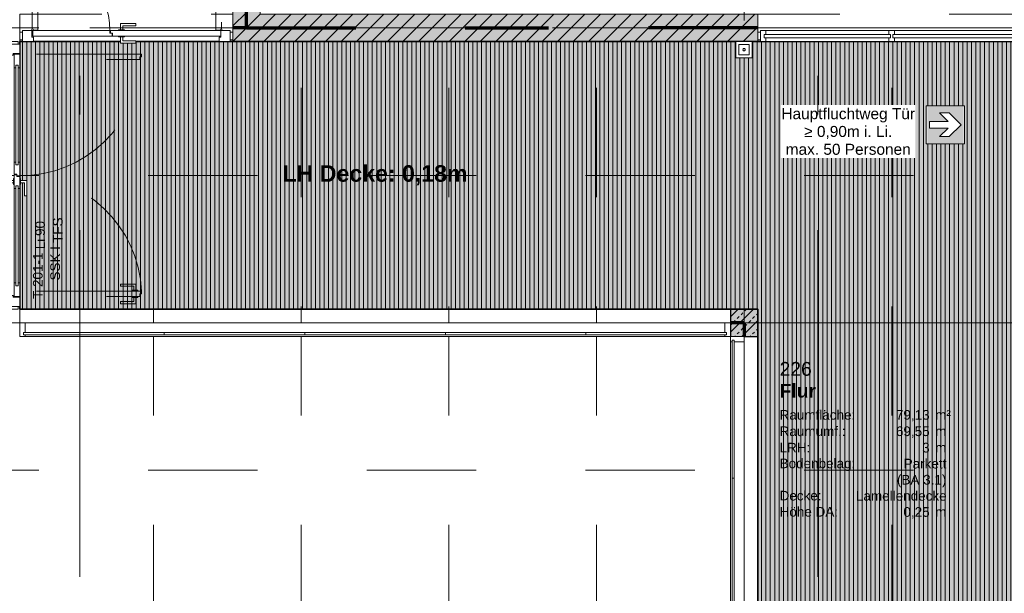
# Model space of a CAD drawing. Header units: metres. Extents: x -45 to 152, y -127 to 99.
# Tile 239 of 256: x -22.82 to -13.82, y -10.58 to -5.33. Entities that reach past the tile are written whole.
import ezdxf
from ezdxf.enums import TextEntityAlignment as Align

# ---------------------------------------------------------------- set-up
doc = ezdxf.new("R2010")
doc.units = ezdxf.units.M
for name, pattern in [('Achsen 01', [5.291531, 3.175, -1.058062, 0.352704, -0.705764]), ('gestrichelt - 01', [2, 1, -1]), ('ISO-07 Punktiert', [0.889, 0.127, -0.762]), ('Raster 01', [2, 1, -1]), ('VW-01 Strichlinie kurz', [2, 1, -1])]:
    doc.linetypes.add(name, pattern=pattern)
for name, color, linetype, lineweight, true_color in [('013_Beton und Stahlbetonarbeiten-000 Sichtbeton-341 tragende In', 5, 'Continuous', 5, 0x0000ff), ('013_Beton und Stahlbetonarbeiten-000 Sichtbeton-343 Innenstütze', 5, 'Continuous', 5, 0x0000ff), ('013_Beton und Stahlbetonarbeiten-000 Sichtbeton-344 Innenwandöf', 5, 'Continuous', 5, 0x0000ff), ('031_Metallbauarbeiten-350 Lamellendecke DS', 7, 'Continuous', 35, 0x666666), ('AV1-Achsen', 1, 'Achsen 01', 18, 0xff0000), ('AV1-Brandschutzkonzept-Anmerkung Text', 7, 'Continuous', 9, 0x599559), ('AV1-Raster', 7, 'Raster 01', 9, 0xa6a6a6), ('AV1-Stempel-Türnummern', 7, 'Continuous', 100, 0x02abea)]:
    doc.layers.add(name, color=color, linetype=linetype, lineweight=lineweight, true_color=true_color)
for name, color, linetype, lineweight in [('013_Beton und Stahlbetonarbeiten-000 Unterzüge', 7, 'ISO-07 Punktiert', 13), ('013_Beton und Stahlbetonarbeiten-340 Innenstützen', 7, 'Continuous', 25), ('013_Beton und Stahlbetonarbeiten-340 Innenwände', 7, 'Continuous', 18), ('027_Tischlerarbeiten-340 Innentüren', 7, 'Continuous', 9), ('031_Metallbauarbeiten-340 Innentüren _ Elemente', 7, 'Continuous', 9), ('039_Trockenbauarbeiten-alllg.', 7, 'Continuous', 9), ('_1.35m (3D)', 7, 'Continuous', 9), ('_GRU (2D)', 7, 'Continuous', 9), ('_OG 2 (2D)', 7, 'Continuous', 9), ('_OG 2 - DS (2D)', 7, 'Continuous', 9), ('AV1-Brandschutzkonzept-Brandschutzkonzept', 7, 'Continuous', 5), ('AV1-Schnitt Achsen', 7, 'Achsen 01', 18), ('AV1-Stempel-Raumstempel', 7, 'Continuous', 9), ('Keine', 7, 'Continuous', 9)]:
    doc.layers.add(name, color=color, linetype=linetype, lineweight=lineweight)
doc.styles.add('Arial', font='arial.ttf')
doc.styles.add('Arial (bold)', font='arialbd.ttf')
pattern_1 = [(45, (0, 0), (0.07071068, -0.07071068), [0.025, -0.025])]
pattern_2 = [(-135, (0.03106, -0.03313), (0.07071068, -0.07071068), [])]

# ---------------------------------------------------------------- blocks, each defined once
blk = doc.blocks.new('Group-2')
at = {"layer": 'AV1-Raster'}
for p, q in [((-21.6, -22.95), (-21.6, 1.35)), ((-20.25, -22.95), (-20.25, 1.35)), ((-18.9, -22.95), (-18.9, 1.35)), ((-17.55, -22.95), (-17.55, 1.35)), ((-16.2, -22.95), (-16.2, 1.35)), ((-14.85, -22.95), (-14.85, 1.35)), ((1.35, -5.4), (-40.5, -5.4)), ((1.35, -6.75), (-40.5, -6.75)), ((1.35, -8.1), (-40.5, -8.1)), ((1.35, -9.45), (-40.5, -9.45))]:
    blk.add_line(p, q, dxfattribs=at)
blk = doc.blocks.new('1.35m (3D)')
at = {"layer": 'AV1-Raster', "color": 7}
blk.add_blockref('Group-2', (0, 0), dxfattribs=at)
blk = doc.blocks.new('OG 2 - DS (2D)')
at = {"layer": '031_Metallbauarbeiten-350 Lamellendecke DS', "linetype": 'Continuous', "lineweight": 0, "transparency": 33554508}
blk.add_hatch(color=254, dxfattribs=at).paths.add_polyline_path([(-22.825, -13.625), (-22.825, -16.075), (-13.625, -16.075), (-13.625, -5.525), (-22.825, -5.525), (-22.825, -7.975), (-16.075, -7.975), (-16.075, -13.625)])
at = {"layer": '031_Metallbauarbeiten-350 Lamellendecke DS', "linetype": 'Continuous', "lineweight": 9, "transparency": 33554508}
h = blk.add_hatch(dxfattribs=at)
h.set_pattern_fill('Lamellendecke', color=252, style=0, pattern_type=2)
h.set_pattern_definition([(90, (0, 0), (0.04, 0), [])])
h.paths.add_polyline_path([(-22.825, -13.625), (-22.825, -16.075), (-13.625, -16.075), (-13.625, -5.525), (-22.825, -5.525), (-22.825, -7.975), (-16.075, -7.975), (-16.075, -13.625)])
at = {"layer": '031_Metallbauarbeiten-350 Lamellendecke DS', "flags": 128}
blk.add_lwpolyline([(-22.825, -13.625), (-22.825, -16.075), (-13.625, -16.075), (-13.625, -5.525), (-22.825, -5.525), (-22.825, -7.975), (-16.075, -7.975), (-16.075, -13.625)], close=True, dxfattribs=at)
at = {"layer": '031_Metallbauarbeiten-350 Lamellendecke DS', "insert": (-19.575, -6.75), "char_height": 0.151309, "attachment_point": 5, "line_spacing_factor": 0.969122, "style": 'Arial (bold)'}
blk.add_mtext('LH Decke: 0,18m', dxfattribs=at)
blk = doc.blocks.new('Group-179')
at = {"color": 255}
for points in [[(-16, -5.425), (-14.875, -5.425), (-14.875, -5.525), (-16, -5.525)], [(-14.825, -5.425), (-13.7, -5.425), (-13.7, -5.525), (-14.825, -5.525)]]:
    blk.add_wipeout(points, dxfattribs=at).dxf.layer = '031_Metallbauarbeiten-340 Innentüren _ Elemente'
at = {"layer": '031_Metallbauarbeiten-340 Innentüren _ Elemente', "color": 253, "flags": 128}
for points in [[(-16, -5.425), (-14.875, -5.425), (-14.875, -5.525), (-16, -5.525)], [(-14.825, -5.425), (-13.7, -5.425), (-13.7, -5.525), (-14.825, -5.525)]]:
    blk.add_lwpolyline(points, close=True, dxfattribs=at)
at = {"color": 255}
for points in [[(-16.05, -5.425), (-16.05, -5.525), (-16, -5.525), (-16, -5.49), (-16.015, -5.49), (-16.015, -5.46), (-16, -5.46), (-16, -5.425)], [(-14.825, -5.46), (-14.825, -5.425), (-14.875, -5.425), (-14.875, -5.46), (-14.86, -5.46), (-14.86, -5.49), (-14.875, -5.49), (-14.875, -5.525), (-14.825, -5.525), (-14.825, -5.49), (-14.84, -5.49), (-14.84, -5.46)], [(-13.7, -5.49), (-13.7, -5.525), (-13.65, -5.525), (-13.65, -5.425), (-13.7, -5.425), (-13.7, -5.46), (-13.685, -5.46), (-13.685, -5.49)]]:
    blk.add_wipeout(points, dxfattribs=at).dxf.layer = '031_Metallbauarbeiten-340 Innentüren _ Elemente'
at = {"layer": '031_Metallbauarbeiten-340 Innentüren _ Elemente', "flags": 128}
for points in [[(-16.05, -5.425), (-16.05, -5.525), (-16, -5.525), (-16, -5.49), (-16.015, -5.49), (-16.015, -5.46), (-16, -5.46), (-16, -5.425)], [(-14.825, -5.46), (-14.825, -5.425), (-14.875, -5.425), (-14.875, -5.46), (-14.86, -5.46), (-14.86, -5.49), (-14.875, -5.49), (-14.875, -5.525), (-14.825, -5.525), (-14.825, -5.49), (-14.84, -5.49), (-14.84, -5.46)], [(-13.7, -5.49), (-13.7, -5.525), (-13.65, -5.525), (-13.65, -5.425), (-13.7, -5.425), (-13.7, -5.46), (-13.685, -5.46), (-13.685, -5.49)]]:
    blk.add_lwpolyline(points, close=True, dxfattribs=at)
at = {"color": 255}
for points in [[(-16.075, -5.44), (-16.05, -5.44), (-16.05, -5.51), (-16.075, -5.51)], [(-13.65, -5.44), (-13.625, -5.44), (-13.625, -5.51), (-13.65, -5.51)]]:
    blk.add_wipeout(points, dxfattribs=at).dxf.layer = '031_Metallbauarbeiten-340 Innentüren _ Elemente'
at = {"layer": '031_Metallbauarbeiten-340 Innentüren _ Elemente', "flags": 128}
for points in [[(-16.075, -5.44), (-16.05, -5.44), (-16.05, -5.51), (-16.075, -5.51)], [(-13.65, -5.44), (-13.625, -5.44), (-13.625, -5.51), (-13.65, -5.51)]]:
    blk.add_lwpolyline(points, close=True, dxfattribs=at)
at = {"color": 255}
blk.add_wipeout([(-14.84, -5.46), (-13.685, -5.46), (-13.685, -5.49), (-14.84, -5.49)], dxfattribs=at).dxf.layer = '031_Metallbauarbeiten-340 Innentüren _ Elemente'
at = {"layer": '031_Metallbauarbeiten-340 Innentüren _ Elemente', "flags": 128}
blk.add_lwpolyline([(-14.84, -5.46), (-13.685, -5.46), (-13.685, -5.49), (-14.84, -5.49)], close=True, dxfattribs=at)
at = {"color": 255}
blk.add_wipeout([(-16.015, -5.46), (-14.86, -5.46), (-14.86, -5.49), (-16.015, -5.49)], dxfattribs=at).dxf.layer = '031_Metallbauarbeiten-340 Innentüren _ Elemente'
at = {"layer": '031_Metallbauarbeiten-340 Innentüren _ Elemente', "flags": 128}
blk.add_lwpolyline([(-16.015, -5.46), (-14.86, -5.46), (-14.86, -5.49), (-16.015, -5.49)], close=True, dxfattribs=at)
blk = doc.blocks.new('Türnummer 2 - Innentür')
at = {"layer": '031_Metallbauarbeiten-340 Innentüren _ Elemente', "char_height": 0.08826, "attachment_point": 8, "line_spacing_factor": 0.965511, "style": 'Arial'}
for s, insert in [('Li', (0, -0.0671)), ('90', (0.1423, -0.0671))]:
    blk.add_mtext(s, dxfattribs=dict(at, insert=insert))
at = {"layer": '031_Metallbauarbeiten-340 Innentüren _ Elemente', "style": 'Arial'}
blk.add_attdef('Türnummer', text='', height=0.0883, dxfattribs=at).set_placement((-0.2903, -0.071), align=Align.BOTTOM_CENTER)
at = {"layer": '031_Metallbauarbeiten-340 Innentüren _ Elemente', "color": 7, "transparency": 33554687, "style": 'Arial'}
blk.add_attdef('Schallschutzklasse', text='', height=0.0883, dxfattribs=at).set_placement((-0.1763, -0.2296), align=Align.BOTTOM_CENTER)
at = {"layer": 'Keine', "color": 0, "flags": 1}
for tag, p in [('Lichte_Breite', (-0.4481, -0.3885)), ('Panikfunktion', (-0.4481, -0.5473)), ('AT-Nr.', (-0.4481, -0.7062))]:
    blk.add_attdef(tag, p, '', height=0.0883, dxfattribs=at)
blk = doc.blocks.new('Group-217')
at = {"layer": '031_Metallbauarbeiten-340 Innentüren _ Elemente', "color": 253, "linetype": 'gestrichelt - 01', "lineweight": 9, "flags": 128}
for points in [[(-21.03, -5.42), (-21.03, -4.4289), (-21.005, -4.4289), (-21.005, -4.4089), (-20.98, -4.4089), (-20.98, -5.42)], [(-21.0375, -4.5014), (-21.0375, -4.5214), (-21.075, -4.5214), (-21.075, -4.6414), (-21.095, -4.6414), (-21.095, -4.5014)], [(-21.0375, -4.4839), (-21.03, -4.4839), (-21.03, -4.5389), (-21.0375, -4.5389)], [(-20.98, -4.4839), (-20.9725, -4.4839), (-20.9725, -4.5389), (-20.98, -4.5389)], [(-20.9725, -4.5014), (-20.9725, -4.5214), (-20.935, -4.5214), (-20.935, -4.6414), (-20.915, -4.6414), (-20.915, -4.5014)], [(-22.71, -4.7368), (-22.71, -5.42), (-22.66, -5.42), (-22.66, -4.7168), (-22.685, -4.7168), (-22.685, -4.7368)]]:
    blk.add_lwpolyline(points, close=True, dxfattribs=at)
at = {"layer": '031_Metallbauarbeiten-340 Innentüren _ Elemente', "color": 253, "linetype": 'gestrichelt - 01', "lineweight": 9}
for centre, radius, start, end in [((-20.98, -5.425), 1.015, 93.42523, 180), ((-22.71, -5.425), 0.71, 0, 86.7013)]:
    blk.add_arc(centre, radius, start, end, dxfattribs=at)
at = {"color": 255}
blk.add_wipeout([(-20.985, -5.475), (-21.975, -5.475), (-21.975, -5.45), (-21.995, -5.45), (-21.995, -5.425), (-20.985, -5.425)], dxfattribs=at).dxf.layer = '031_Metallbauarbeiten-340 Innentüren _ Elemente'
at = {"layer": '031_Metallbauarbeiten-340 Innentüren _ Elemente', "flags": 128}
blk.add_lwpolyline([(-20.985, -5.475), (-21.975, -5.475), (-21.975, -5.45), (-21.995, -5.45), (-21.995, -5.425), (-20.985, -5.425)], close=True, dxfattribs=at)
at = {"color": 255}
for points, layer in [([(-20.9825, -5.41), (-20.9772, -5.4122), (-20.975, -5.4175), (-20.9772, -5.4228), (-20.9825, -5.425), (-20.9878, -5.4228), (-20.99, -5.4175), (-20.9878, -5.4122)], '027_Tischlerarbeiten-340 Innentüren'), ([(-21.9025, -5.4175), (-21.8825, -5.4175), (-21.8825, -5.38), (-21.7625, -5.38), (-21.7625, -5.36), (-21.9025, -5.36)], '031_Metallbauarbeiten-340 Innentüren _ Elemente'), ([(-22, -5.425), (-22.705, -5.425), (-22.705, -5.475), (-21.98, -5.475), (-21.98, -5.45), (-22, -5.45)], '031_Metallbauarbeiten-340 Innentüren _ Elemente'), ([(-21.9025, -5.4825), (-21.8825, -5.4825), (-21.8825, -5.52), (-21.7625, -5.52), (-21.7625, -5.54), (-21.9025, -5.54)], '031_Metallbauarbeiten-340 Innentüren _ Elemente')]:
    blk.add_wipeout(points, dxfattribs=at).dxf.layer = layer
at = {"layer": '027_Tischlerarbeiten-340 Innentüren'}
blk.add_circle((-20.9825, -5.4175), 0.0075, dxfattribs=at)
at = {"layer": '031_Metallbauarbeiten-340 Innentüren _ Elemente', "flags": 128}
for points in [[(-21.9025, -5.4175), (-21.8825, -5.4175), (-21.8825, -5.38), (-21.7625, -5.38), (-21.7625, -5.36), (-21.9025, -5.36)], [(-22, -5.425), (-22.705, -5.425), (-22.705, -5.475), (-21.98, -5.475), (-21.98, -5.45), (-22, -5.45)], [(-21.9025, -5.4825), (-21.8825, -5.4825), (-21.8825, -5.52), (-21.7625, -5.52), (-21.7625, -5.54), (-21.9025, -5.54)]]:
    blk.add_lwpolyline(points, close=True, dxfattribs=at)
at = {"color": 255}
for points, layer in [([(-22.7075, -5.41), (-22.7022, -5.4122), (-22.7, -5.4175), (-22.7022, -5.4228), (-22.7075, -5.425), (-22.7128, -5.4228), (-22.715, -5.4175), (-22.7128, -5.4122)], '027_Tischlerarbeiten-340 Innentüren'), ([(-21.92, -5.4175), (-21.865, -5.4175), (-21.865, -5.425), (-21.92, -5.425)], '031_Metallbauarbeiten-340 Innentüren _ Elemente'), ([(-21.92, -5.475), (-21.865, -5.475), (-21.865, -5.4825), (-21.92, -5.4825)], '031_Metallbauarbeiten-340 Innentüren _ Elemente')]:
    blk.add_wipeout(points, dxfattribs=at).dxf.layer = layer
at = {"layer": '027_Tischlerarbeiten-340 Innentüren'}
blk.add_circle((-22.7075, -5.4175), 0.0075, dxfattribs=at)
at = {"layer": '031_Metallbauarbeiten-340 Innentüren _ Elemente', "flags": 128}
for points in [[(-21.92, -5.4175), (-21.865, -5.4175), (-21.865, -5.425), (-21.92, -5.425)], [(-21.92, -5.475), (-21.865, -5.475), (-21.865, -5.4825), (-21.92, -5.4825)]]:
    blk.add_lwpolyline(points, close=True, dxfattribs=at)
blk = doc.blocks.new('Group-218')
at = {"color": 255}
for points in [[(-22.825, -5.44), (-22.8, -5.44), (-22.8, -5.51), (-22.825, -5.51)], [(-20.9, -5.44), (-20.875, -5.44), (-20.875, -5.51), (-20.9, -5.51)]]:
    blk.add_wipeout(points, dxfattribs=at).dxf.layer = '031_Metallbauarbeiten-340 Innentüren _ Elemente'
at = {"layer": '031_Metallbauarbeiten-340 Innentüren _ Elemente', "flags": 128}
for points in [[(-22.825, -5.44), (-22.8, -5.44), (-22.8, -5.51), (-22.825, -5.51)], [(-20.9, -5.44), (-20.875, -5.44), (-20.875, -5.51), (-20.9, -5.51)]]:
    blk.add_lwpolyline(points, close=True, dxfattribs=at)
at = {"color": 255}
blk.add_wipeout([(-20.985, -5.485), (-20.985, -5.425), (-20.9, -5.425), (-20.9, -5.525), (-21, -5.525), (-21, -5.485)], dxfattribs=at).dxf.layer = '031_Metallbauarbeiten-340 Innentüren _ Elemente'
at = {"layer": '031_Metallbauarbeiten-340 Innentüren _ Elemente', "flags": 128}
blk.add_lwpolyline([(-20.985, -5.485), (-20.985, -5.425), (-20.9, -5.425), (-20.9, -5.525), (-21, -5.525), (-21, -5.485)], close=True, dxfattribs=at)
at = {"layer": '031_Metallbauarbeiten-340 Innentüren _ Elemente', "color": 7}
blk.add_blockref('Group-217', (0, 0), dxfattribs=at)
at = {"color": 255}
blk.add_wipeout([(-22.715, -5.485), (-22.715, -5.425), (-22.8, -5.425), (-22.8, -5.525), (-22.7, -5.525), (-22.7, -5.485)], dxfattribs=at).dxf.layer = '031_Metallbauarbeiten-340 Innentüren _ Elemente'
at = {"layer": '031_Metallbauarbeiten-340 Innentüren _ Elemente', "flags": 128}
blk.add_lwpolyline([(-22.715, -5.485), (-22.715, -5.425), (-22.8, -5.425), (-22.8, -5.525), (-22.7, -5.525), (-22.7, -5.485)], close=True, dxfattribs=at)
blk = doc.blocks.new('Raumstempel - Symbol - 1 (2D)')
at = {"layer": 'AV1-Stempel-Raumstempel', "attachment_point": 1, "line_spacing_factor": 0.967919, "style": 'Arial'}
for s, insert, char_height in [('Raumfläche:', (0.2, -0.6736), 0.088263), ('m²', (1.6225, -0.6736), 0.08826), ('Raumumf.:', (0.2, -0.8236), 0.08826), ('m', (1.6225, -0.8236), 0.0883), ('LRH:', (0.2, -0.9736), 0.08826), ('m', (1.6225, -0.9736), 0.0883), ('Bodenbelag:', (0.2, -1.118), 0.088263), ('Decke:', (0.2, -1.4131), 0.08826), ('Höhe DA:', (0.2, -1.5607), 0.08826), ('m', (1.6225, -1.5625), 0.0883)]:
    blk.add_mtext(s, dxfattribs=dict(at, insert=insert, char_height=char_height))
at = {"layer": 'AV1-Stempel-Raumstempel'}
for tag, style, p in [('Raumnummer', 'Arial', (0.2, -0.2337)), ('Raumname', 'Arial (bold)', (0.2, -0.4337))]:
    blk.add_attdef(tag, text='', height=0.1261, dxfattribs=dict(at, style=style)).set_placement(p, align=Align.TOP_LEFT)
at = {"layer": 'AV1-Stempel-Raumstempel', "style": 'Arial'}
for tag, p in [('Raumfläche', (1.5725, -0.6736)), ('Raumumfang', (1.5725, -0.8236)), ('LRH', (1.5725, -0.9736)), ('Bodenbelag', (1.7253, -1.1199)), ('Bodendetail', (1.7253, -1.2674)), ('Decke', (1.7278, -1.415)), ('Höhe_DA', (1.5725, -1.5625))]:
    blk.add_attdef(tag, text='', height=0.0883, dxfattribs=at).set_placement(p, align=Align.TOP_RIGHT)
blk = doc.blocks.new('Group-286')
at = {"color": 255}
blk.add_wipeout([(-0.0001, -0.1499), (0.1499, -0.1499), (0.1499, 0.0001), (-0.0001, 0.0001)], dxfattribs=at).dxf.layer = 'AV1-Brandschutzkonzept-Brandschutzkonzept'
at = {"layer": 'AV1-Brandschutzkonzept-Brandschutzkonzept', "color": 1, "true_color": 0xff0000, "flags": 128}
blk.add_lwpolyline([(-0.0001, -0.1499), (0.1499, -0.1499), (0.1499, 0.0001), (-0.0001, 0.0001)], close=True, dxfattribs=at)
at = {"color": 255}
blk.add_wipeout([(0.028, -0.1218), (0.1218, -0.1218), (0.1218, -0.028), (0.028, -0.028)], dxfattribs=at).dxf.layer = 'AV1-Brandschutzkonzept-Brandschutzkonzept'
at = {"layer": 'AV1-Brandschutzkonzept-Brandschutzkonzept', "color": 1, "true_color": 0xff0000, "flags": 128}
blk.add_lwpolyline([(0.028, -0.1218), (0.1218, -0.1218), (0.1218, -0.028), (0.028, -0.028)], close=True, dxfattribs=at)
at = {"layer": 'AV1-Brandschutzkonzept-Brandschutzkonzept', "color": 1, "lineweight": 5, "true_color": 0xff0000, "flags": 128}
blk.add_lwpolyline([(0.0644, -0.0749), (0.0644, -0.0749, 0.414214), (0.0749, -0.0854), (0.0749, -0.0854, 0.414214), (0.0854, -0.0749), (0.0854, -0.0749), (0.0854, -0.0749, 0.414214), (0.0749, -0.0644), (0.0749, -0.0644, 0.414214), (0.0644, -0.0749)], format="xyb", close=True, dxfattribs=at)
blk = doc.blocks.new('Handfeuermelder')
at = {"layer": 'AV1-Brandschutzkonzept-Brandschutzkonzept', "color": 7, "transparency": 33554687}
blk.add_blockref('Group-286', (0, 0), dxfattribs=at)
blk = doc.blocks.new('Group-287')
at = {"color": 255, "linetype": 'Continuous', "transparency": 33554687}
blk.add_wipeout([(-0.1751, 0.1751), (0.1751, 0.1751), (0.1751, -0.1751), (-0.1751, -0.1751)], dxfattribs=at).dxf.layer = 'Keine'
at = {"layer": 'Keine', "color": 7, "linetype": 'Continuous', "transparency": 33554687, "flags": 128}
blk.add_lwpolyline([(-0.1751, 0.1751), (0.1751, 0.1751), (0.1751, -0.1751), (-0.1751, -0.1751)], close=True, dxfattribs=at)
at = {"layer": 'Keine', "color": 106, "linetype": 'Continuous', "true_color": 0x008011, "transparency": 33554687}
blk.add_solid([(-0.1663, -0.1663), (0.1663, -0.1663), (-0.1663, 0.1663), (0.1663, 0.1663)], dxfattribs=at)
at = {"color": 255, "linetype": 'Continuous', "transparency": 33554687}
blk.add_wipeout([(0.0242, -0.0308), (-0.0532, -0.1082), (0.0357, -0.1082), (0.1439, 0), (0.0357, 0.1082), (-0.0532, 0.1082), (0.0242, 0.0308), (-0.1439, 0.0308), (-0.1439, -0.0308)], dxfattribs=at).dxf.layer = 'Keine'
at = {"layer": 'Keine', "color": 255, "linetype": 'Continuous', "transparency": 33554687, "flags": 128}
blk.add_lwpolyline([(0.0242, -0.0308), (-0.0532, -0.1082), (0.0357, -0.1082), (0.1439, 0), (0.0357, 0.1082), (-0.0532, 0.1082), (0.0242, 0.0308), (-0.1439, 0.0308), (-0.1439, -0.0308)], close=True, dxfattribs=at)
blk = doc.blocks.new('Notausgang')
at = {"layer": 'Keine', "color": 7, "transparency": 33554687}
blk.add_blockref('Group-287', (0, 0), dxfattribs=at)
blk = doc.blocks.new('COE - Glaswand - Innenhof 02')
at = {"color": 255}
blk.add_wipeout([(5.15, -0.15), (5.15, -0.025), (0, -0.025), (0, -0.15)], dxfattribs=at).dxf.layer = '031_Metallbauarbeiten-340 Innentüren _ Elemente'
at = {"layer": '031_Metallbauarbeiten-340 Innentüren _ Elemente', "color": 253, "flags": 128}
blk.add_lwpolyline([(5.15, -0.15), (5.15, -0.025), (0, -0.025), (0, -0.15)], close=True, dxfattribs=at)
at = {"color": 255}
blk.add_wipeout([(3.8513, -0.06), (3.8513, -0.04), (2.575, -0.04), (2.575, -0.06)], dxfattribs=at).dxf.layer = '031_Metallbauarbeiten-340 Innentüren _ Elemente'
at = {"layer": '031_Metallbauarbeiten-340 Innentüren _ Elemente', "flags": 128}
blk.add_lwpolyline([(3.8513, -0.06), (3.8513, -0.04), (2.575, -0.04), (2.575, -0.06)], close=True, dxfattribs=at)
at = {"color": 255}
blk.add_wipeout([(5.115, -0.04), (3.8513, -0.04), (3.8513, -0.06), (5.115, -0.06)], dxfattribs=at).dxf.layer = '031_Metallbauarbeiten-340 Innentüren _ Elemente'
at = {"layer": '031_Metallbauarbeiten-340 Innentüren _ Elemente', "flags": 128}
blk.add_lwpolyline([(5.115, -0.04), (3.8513, -0.04), (3.8513, -0.06), (5.115, -0.06)], close=True, dxfattribs=at)
at = {"color": 255}
blk.add_wipeout([(5.115, -0.06), (5.1, -0.06), (5.1, -0.15), (5.15, -0.15), (5.15, -0.025), (5.1, -0.025), (5.1, -0.04), (5.115, -0.04)], dxfattribs=at).dxf.layer = '031_Metallbauarbeiten-340 Innentüren _ Elemente'
at = {"layer": '031_Metallbauarbeiten-340 Innentüren _ Elemente', "color": 7, "flags": 128}
blk.add_lwpolyline([(5.115, -0.06), (5.1, -0.06), (5.1, -0.15), (5.15, -0.15), (5.15, -0.025), (5.1, -0.025), (5.1, -0.04), (5.115, -0.04)], close=True, dxfattribs=at)
at = {"color": 255}
blk.add_wipeout([(5.275, -0.025), (5.15, -0.025), (5.15, 6.475), (5.275, 6.475)], dxfattribs=at).dxf.layer = '031_Metallbauarbeiten-340 Innentüren _ Elemente'
at = {"layer": '031_Metallbauarbeiten-340 Innentüren _ Elemente', "color": 253, "flags": 128}
blk.add_lwpolyline([(5.275, -0.025), (5.15, -0.025), (5.15, 6.475), (5.275, 6.475)], close=True, dxfattribs=at)
at = {"color": 255}
for points in [[(5.165, 5.154), (5.185, 5.154), (5.185, 6.44), (5.165, 6.44)], [(5.185, 1.296), (5.165, 1.296), (5.165, 2.582), (5.185, 2.582)]]:
    blk.add_wipeout(points, dxfattribs=at).dxf.layer = '031_Metallbauarbeiten-340 Innentüren _ Elemente'
at = {"layer": '031_Metallbauarbeiten-340 Innentüren _ Elemente', "flags": 128}
for points in [[(5.165, 5.154), (5.185, 5.154), (5.185, 6.44), (5.165, 6.44)], [(5.185, 1.296), (5.165, 1.296), (5.165, 2.582), (5.185, 2.582)]]:
    blk.add_lwpolyline(points, close=True, dxfattribs=at)
at = {"color": 255}
for points in [[(5.185, 6.44), (5.185, 6.425), (5.275, 6.425), (5.275, 6.475), (5.15, 6.475), (5.15, 6.425), (5.165, 6.425), (5.165, 6.44)], [(5.165, 2.582), (5.165, 3.868), (5.185, 3.868), (5.185, 2.582)], [(5.165, 0.01), (5.165, 1.296), (5.185, 1.296), (5.185, 0.01)]]:
    blk.add_wipeout(points, dxfattribs=at).dxf.layer = '031_Metallbauarbeiten-340 Innentüren _ Elemente'
at = {"layer": '031_Metallbauarbeiten-340 Innentüren _ Elemente', "color": 7, "flags": 128}
blk.add_lwpolyline([(5.185, 6.44), (5.185, 6.425), (5.275, 6.425), (5.275, 6.475), (5.15, 6.475), (5.15, 6.425), (5.165, 6.425), (5.165, 6.44)], close=True, dxfattribs=at)
at = {"layer": '031_Metallbauarbeiten-340 Innentüren _ Elemente', "flags": 128}
for points in [[(5.165, 2.582), (5.165, 3.868), (5.185, 3.868), (5.185, 2.582)], [(5.165, 0.01), (5.165, 1.296), (5.185, 1.296), (5.185, 0.01)]]:
    blk.add_lwpolyline(points, close=True, dxfattribs=at)
at = {"color": 255}
for points in [[(5.185, 3.868), (5.185, 5.154), (5.165, 5.154), (5.165, 3.868)], [(5.185, 0.01), (5.185, 0.025), (5.275, 0.025), (5.275, -0.025), (5.15, -0.025), (5.15, 0.025), (5.165, 0.025), (5.165, 0.01)]]:
    blk.add_wipeout(points, dxfattribs=at).dxf.layer = '031_Metallbauarbeiten-340 Innentüren _ Elemente'
at = {"layer": '031_Metallbauarbeiten-340 Innentüren _ Elemente', "flags": 128}
blk.add_lwpolyline([(5.185, 3.868), (5.185, 5.154), (5.165, 5.154), (5.165, 3.868)], close=True, dxfattribs=at)
at = {"layer": '031_Metallbauarbeiten-340 Innentüren _ Elemente', "color": 7, "flags": 128}
blk.add_lwpolyline([(5.185, 0.01), (5.185, 0.025), (5.275, 0.025), (5.275, -0.025), (5.15, -0.025), (5.15, 0.025), (5.165, 0.025), (5.165, 0.01)], close=True, dxfattribs=at)
blk = doc.blocks.new('Group-674')
at = {"layer": '031_Metallbauarbeiten-340 Innentüren _ Elemente', "color": 253, "linetype": 'gestrichelt - 01', "lineweight": 9, "flags": 128}
for points in [[(-21.725, -5.665), (-21.71, -5.665), (-21.71, -5.64), (-22.825, -5.64), (-22.825, -5.69), (-21.725, -5.69)], [(-21.725, -7.835), (-21.71, -7.835), (-21.71, -7.81), (-22.825, -7.81), (-22.825, -7.86), (-21.725, -7.86)], [(-21.7625, -7.8025), (-21.7825, -7.8025), (-21.7825, -7.765), (-21.9025, -7.765), (-21.9025, -7.745), (-21.7625, -7.745)], [(-21.8, -7.8025), (-21.745, -7.8025), (-21.745, -7.81), (-21.8, -7.81)], [(-21.7625, -7.8675), (-21.7825, -7.8675), (-21.7825, -7.905), (-21.9025, -7.905), (-21.9025, -7.925), (-21.7625, -7.925)], [(-21.8, -7.86), (-21.745, -7.86), (-21.745, -7.8675), (-21.8, -7.8675)]]:
    blk.add_lwpolyline(points, close=True, dxfattribs=at)
at = {"layer": '031_Metallbauarbeiten-340 Innentüren _ Elemente', "color": 253, "linetype": 'gestrichelt - 01', "lineweight": 9}
for centre, start, end in [((-22.825, -5.64), 270, 357.39744), ((-22.825, -7.86), 2.5676, 90)]:
    blk.add_arc(centre, 1.115, start, end, dxfattribs=at)
at = {"color": 255}
for points in [[(-22.91, -5.525), (-22.84, -5.525), (-22.84, -5.55), (-22.91, -5.55)], [(-22.91, -7.95), (-22.84, -7.95), (-22.84, -7.975), (-22.91, -7.975)]]:
    blk.add_wipeout(points, dxfattribs=at).dxf.layer = '031_Metallbauarbeiten-340 Innentüren _ Elemente'
at = {"layer": '031_Metallbauarbeiten-340 Innentüren _ Elemente', "flags": 128}
for points in [[(-22.91, -5.525), (-22.84, -5.525), (-22.84, -5.55), (-22.91, -5.55)], [(-22.91, -7.95), (-22.84, -7.95), (-22.84, -7.975), (-22.91, -7.975)]]:
    blk.add_lwpolyline(points, close=True, dxfattribs=at)
at = {"color": 255}
for points in [[(-22.875, -5.74), (-22.825, -5.74), (-22.825, -6.655), (-22.875, -6.655)], [(-22.875, -6.845), (-22.825, -6.845), (-22.825, -7.76), (-22.875, -7.76)]]:
    blk.add_wipeout(points, dxfattribs=at).dxf.layer = '031_Metallbauarbeiten-340 Innentüren _ Elemente'
at = {"layer": '031_Metallbauarbeiten-340 Innentüren _ Elemente', "color": 253, "flags": 128}
for points in [[(-22.875, -5.74), (-22.825, -5.74), (-22.825, -6.655), (-22.875, -6.655)], [(-22.875, -6.845), (-22.825, -6.845), (-22.825, -7.76), (-22.875, -7.76)]]:
    blk.add_lwpolyline(points, close=True, dxfattribs=at)
at = {"color": 255}
for points in [[(-22.825, -5.64), (-22.875, -5.64), (-22.875, -5.765), (-22.86, -5.765), (-22.86, -5.74), (-22.84, -5.74), (-22.84, -5.765), (-22.825, -5.765)], [(-22.8825, -6.7975), (-22.8825, -6.8175), (-22.92, -6.8175), (-22.92, -6.9375), (-22.94, -6.9375), (-22.94, -6.7975)], [(-22.8175, -6.7975), (-22.8175, -6.8175), (-22.78, -6.8175), (-22.78, -6.9375), (-22.76, -6.9375), (-22.76, -6.7975)], [(-22.825, -7.86), (-22.875, -7.86), (-22.875, -7.735), (-22.86, -7.735), (-22.86, -7.76), (-22.84, -7.76), (-22.84, -7.735), (-22.825, -7.735)]]:
    blk.add_wipeout(points, dxfattribs=at).dxf.layer = '031_Metallbauarbeiten-340 Innentüren _ Elemente'
at = {"layer": '031_Metallbauarbeiten-340 Innentüren _ Elemente', "flags": 128}
for points in [[(-22.825, -5.64), (-22.875, -5.64), (-22.875, -5.765), (-22.86, -5.765), (-22.86, -5.74), (-22.84, -5.74), (-22.84, -5.765), (-22.825, -5.765)], [(-22.8825, -6.7975), (-22.8825, -6.8175), (-22.92, -6.8175), (-22.92, -6.9375), (-22.94, -6.9375), (-22.94, -6.7975)], [(-22.8175, -6.7975), (-22.8175, -6.8175), (-22.78, -6.8175), (-22.78, -6.9375), (-22.76, -6.9375), (-22.76, -6.7975)], [(-22.825, -7.86), (-22.875, -7.86), (-22.875, -7.735), (-22.86, -7.735), (-22.86, -7.76), (-22.84, -7.76), (-22.84, -7.735), (-22.825, -7.735)]]:
    blk.add_lwpolyline(points, close=True, dxfattribs=at)
at = {"color": 255}
for points in [[(-22.885, -5.635), (-22.825, -5.635), (-22.825, -5.55), (-22.925, -5.55), (-22.925, -5.65), (-22.885, -5.65)], [(-22.86, -5.74), (-22.84, -5.74), (-22.84, -6.655), (-22.86, -6.655)], [(-22.8825, -6.78), (-22.875, -6.78), (-22.875, -6.835), (-22.8825, -6.835)], [(-22.825, -6.78), (-22.8175, -6.78), (-22.8175, -6.835), (-22.825, -6.835)], [(-22.885, -7.865), (-22.825, -7.865), (-22.825, -7.95), (-22.925, -7.95), (-22.925, -7.85), (-22.885, -7.85)]]:
    blk.add_wipeout(points, dxfattribs=at).dxf.layer = '031_Metallbauarbeiten-340 Innentüren _ Elemente'
at = {"layer": '031_Metallbauarbeiten-340 Innentüren _ Elemente', "flags": 128}
for points in [[(-22.885, -5.635), (-22.825, -5.635), (-22.825, -5.55), (-22.925, -5.55), (-22.925, -5.65), (-22.885, -5.65)], [(-22.86, -5.74), (-22.84, -5.74), (-22.84, -6.655), (-22.86, -6.655)], [(-22.8825, -6.78), (-22.875, -6.78), (-22.875, -6.835), (-22.8825, -6.835)], [(-22.825, -6.78), (-22.8175, -6.78), (-22.8175, -6.835), (-22.825, -6.835)], [(-22.885, -7.865), (-22.825, -7.865), (-22.825, -7.95), (-22.925, -7.95), (-22.925, -7.85), (-22.885, -7.85)]]:
    blk.add_lwpolyline(points, close=True, dxfattribs=at)
at = {"color": 255}
blk.add_wipeout([(-22.825, -6.76), (-22.825, -6.87), (-22.84, -6.87), (-22.84, -6.845), (-22.86, -6.845), (-22.86, -6.87), (-22.875, -6.87), (-22.875, -6.745), (-22.85, -6.745), (-22.85, -6.76)], dxfattribs=at).dxf.layer = '031_Metallbauarbeiten-340 Innentüren _ Elemente'
at = {"layer": '031_Metallbauarbeiten-340 Innentüren _ Elemente', "flags": 128}
blk.add_lwpolyline([(-22.825, -6.76), (-22.825, -6.87), (-22.84, -6.87), (-22.84, -6.845), (-22.86, -6.845), (-22.86, -6.87), (-22.875, -6.87), (-22.875, -6.745), (-22.85, -6.745), (-22.85, -6.76)], close=True, dxfattribs=at)
at = {"color": 255}
for points in [[(-22.875, -6.74), (-22.875, -6.63), (-22.86, -6.63), (-22.86, -6.655), (-22.84, -6.655), (-22.84, -6.63), (-22.825, -6.63), (-22.825, -6.755), (-22.85, -6.755), (-22.85, -6.74)], [(-22.86, -6.845), (-22.84, -6.845), (-22.84, -7.76), (-22.86, -7.76)]]:
    blk.add_wipeout(points, dxfattribs=at).dxf.layer = '031_Metallbauarbeiten-340 Innentüren _ Elemente'
at = {"layer": '031_Metallbauarbeiten-340 Innentüren _ Elemente', "flags": 128}
for points in [[(-22.875, -6.74), (-22.875, -6.63), (-22.86, -6.63), (-22.86, -6.655), (-22.84, -6.655), (-22.84, -6.63), (-22.825, -6.63), (-22.825, -6.755), (-22.85, -6.755), (-22.85, -6.74)], [(-22.86, -6.845), (-22.84, -6.845), (-22.84, -7.76), (-22.86, -7.76)]]:
    blk.add_lwpolyline(points, close=True, dxfattribs=at)
blk = doc.blocks.new('OG 2 (2D)')
at = {"layer": '013_Beton und Stahlbetonarbeiten-000 Sichtbeton-343 Innenstütze', "linetype": 'Continuous', "lineweight": 0}
for points in [[(-16.325, -7.975), (-16.275, -8.025), (-16.125, -8.025), (-16.125, -8.175), (-16.075, -8.225), (-16.075, -7.975)], [(-16.075, -8.225), (-16.125, -8.175), (-16.275, -8.175), (-16.275, -8.025), (-16.325, -7.975), (-16.325, -8.225)]]:
    blk.add_hatch(color=30, dxfattribs=at).paths.add_polyline_path(points)
at = {"layer": '013_Beton und Stahlbetonarbeiten-340 Innenstützen', "linetype": 'Continuous', "lineweight": 0, "true_color": 0xc0c0c0}
blk.add_hatch(color=9, dxfattribs=at).paths.add_polyline_path([(-16.075, -7.975), (-16.325, -7.975), (-16.325, -8.225), (-16.075, -8.225)])
at = {"layer": '013_Beton und Stahlbetonarbeiten-340 Innenstützen', "linetype": 'Continuous', "lineweight": 13}
h = blk.add_hatch(dxfattribs=at)
h.set_pattern_fill('Stahlbeton', color=251, style=0, pattern_type=2)
h.set_pattern_definition(pattern_1)
h.paths.add_polyline_path([(-16.075, -7.975), (-16.325, -7.975), (-16.325, -8.225), (-16.075, -8.225)])
h = blk.add_hatch(dxfattribs=at)
h.set_pattern_fill('Stahlbeton-1', color=251, style=0, pattern_type=2)
h.set_pattern_definition(pattern_2)
h.paths.add_polyline_path([(-16.075, -7.975), (-16.325, -7.975), (-16.325, -8.225), (-16.075, -8.225)])
at = {"layer": '013_Beton und Stahlbetonarbeiten-000 Unterzüge', "linetype": 'VW-01 Strichlinie kurz', "flags": 128}
for points in [[(-22.825, -5.525), (-22.825, -5.275), (-20.875, -5.275), (-20.875, -5.525)], [(-22.825, -8.225), (-22.825, -7.975), (-16.325, -7.975), (-16.325, -8.225)], [(-16.325, -13.375), (-16.325, -8.225), (-16.075, -8.225), (-16.075, -13.375)]]:
    blk.add_lwpolyline(points, close=True, dxfattribs=at)
at = {"layer": '013_Beton und Stahlbetonarbeiten-340 Innenstützen', "flags": 128}
blk.add_lwpolyline([(-16.075, -7.975), (-16.325, -7.975), (-16.325, -8.225), (-16.075, -8.225)], close=True, dxfattribs=at)
at = {"layer": '039_Trockenbauarbeiten-alllg.', "linetype": 'ISO-07 Punktiert'}
for p, q in [((-22.825, -8.1), (-16.325, -8.1)), ((-16.2, -8.225), (-16.2, -13.375))]:
    blk.add_line(p, q, dxfattribs=at)
at = {"layer": 'AV1-Brandschutzkonzept-Brandschutzkonzept', "color": 220, "linetype": 'gestrichelt - 01', "lineweight": 70, "true_color": 0xff00bc, "transparency": 33554687}
for q in [(-20.75, -3.1), (-17.9891, -5.4)]:
    blk.add_line((-20.75, -5.4), q, dxfattribs=at)
at = {"layer": 'AV1-Brandschutzkonzept-Brandschutzkonzept', "color": 40, "linetype": 'gestrichelt - 01', "lineweight": 70, "true_color": 0xffc000, "transparency": 33554687}
for q in [(-16.325, -8.1), (-16.2, -8.225)]:
    blk.add_line((-16.2, -8.1), q, dxfattribs=at)
at = {"layer": '031_Metallbauarbeiten-340 Innentüren _ Elemente', "color": 7}
blk.add_blockref('Group-179', (0, 0), dxfattribs=at)
at = {"layer": 'AV1-Brandschutzkonzept-Brandschutzkonzept', "color": 7}
blk.add_blockref('Notausgang', (-14.3589, -6.2875), dxfattribs=at)
at = {"layer": 'AV1-Stempel-Raumstempel'}
blk.add_blockref('Raumstempel - Symbol - 1 (2D)', (-16.075, -8.225), dxfattribs=at).add_auto_attribs({'Raumname': 'Flur', 'Raumnummer': '226', 'Bodendetail': '(BA 3.1)', 'Raumfläche': '79,13', 'LRH': '3', 'Raumumfang': '69,55', 'Höhe_DA': '0,25', 'Decke': 'Lamellendecke', 'Bodenbelag': 'Parkett'})
at = {"layer": 'AV1-Stempel-Türnummern', "color": 7, "rotation": 90}
blk.add_blockref('Türnummer 2 - Innentür', (-22.6599, -7.3787), dxfattribs=at).add_auto_attribs({'Türnummer': 'T 201-1', 'Schallschutzklasse': 'SSK I'})
at = {"layer": '031_Metallbauarbeiten-340 Innentüren _ Elemente', "color": 7, "transparency": 33554687, "insert": (-22.431, -7.252), "char_height": 0.08826, "attachment_point": 8, "rotation": 90, "line_spacing_factor": 0.965511, "style": 'Arial'}
blk.add_mtext('TFS', dxfattribs=at)
at = {"color": 255, "transparency": 33554508}
blk.add_wipeout([(-15.8608, -6.5926), (-14.6344, -6.5926), (-14.6344, -6.1057), (-15.8608, -6.1057)], dxfattribs=at).dxf.layer = 'AV1-Brandschutzkonzept-Anmerkung Text'
at = {"layer": '013_Beton und Stahlbetonarbeiten-000 Unterzüge', "linetype": 'VW-01 Strichlinie kurz', "flags": 128}
blk.add_lwpolyline([(-16.075, -5.525), (-16.075, -5.275), (-13.625, -5.275), (-13.625, -5.525)], close=True, dxfattribs=at)
at = {"layer": '039_Trockenbauarbeiten-alllg.', "color": 12, "linetype": 'ISO-07 Punktiert'}
blk.add_line((-16.075, -5.4), (-13.625, -5.4), dxfattribs=at)
at = {"layer": 'AV1-Brandschutzkonzept-Brandschutzkonzept', "color": 14, "linetype": 'gestrichelt - 01', "lineweight": 70, "transparency": 33554687}
blk.add_line((-16.075, -5.4), (-17.9891, -5.4), dxfattribs=at)
at = {"layer": '031_Metallbauarbeiten-340 Innentüren _ Elemente', "color": 7}
blk.add_blockref('Group-218', (0, 0), dxfattribs=at)
at = {"layer": '031_Metallbauarbeiten-340 Innentüren _ Elemente', "color": 7, "rotation": 90}
blk.add_blockref('COE - Glaswand - Innenhof 02', (-16.35, -13.375), dxfattribs=at)
at = {"layer": 'AV1-Brandschutzkonzept-Anmerkung Text', "insert": (-15.2476, -6.3491), "char_height": 0.100872, "attachment_point": 5, "line_spacing_factor": 0.969122, "style": 'Arial'}
blk.add_mtext('Hauptfluchtweg Tür\\P≥ 0,90m i. Li.\\Pmax. 50 Personen', dxfattribs=at)
at = {"layer": '013_Beton und Stahlbetonarbeiten-340 Innenwände', "linetype": 'Continuous', "lineweight": 0, "true_color": 0xc0c0c0}
blk.add_hatch(color=9, dxfattribs=at).paths.add_polyline_path([(-16.075, -5.275), (-20.625, -5.275), (-20.625, -3.225), (-18.125, -3.225), (-18.125, -3.725), (-17.875, -3.725), (-17.875, -2.975), (-22.825, -2.975), (-22.825, -0.125), (-23.075, -0.125), (-23.075, -3.725), (-22.825, -3.725), (-22.825, -3.225), (-20.875, -3.225), (-20.875, -5.525), (-16.075, -5.525)])
at = {"layer": '013_Beton und Stahlbetonarbeiten-340 Innenwände', "linetype": 'Continuous', "lineweight": 13}
h = blk.add_hatch(dxfattribs=at)
h.set_pattern_fill('Stahlbeton-1', color=251, style=0, pattern_type=2)
h.set_pattern_definition(pattern_1)
h.paths.add_polyline_path([(-16.075, -5.275), (-20.625, -5.275), (-20.625, -3.225), (-18.125, -3.225), (-18.125, -3.725), (-17.875, -3.725), (-17.875, -2.975), (-22.825, -2.975), (-22.825, -0.125), (-23.075, -0.125), (-23.075, -3.725), (-22.825, -3.725), (-22.825, -3.225), (-20.875, -3.225), (-20.875, -5.525), (-16.075, -5.525)])
h = blk.add_hatch(dxfattribs=at)
h.set_pattern_fill('Stahlbeton', color=251, style=0, pattern_type=2)
h.set_pattern_definition(pattern_2)
h.paths.add_polyline_path([(-16.075, -5.275), (-20.625, -5.275), (-20.625, -3.225), (-18.125, -3.225), (-18.125, -3.725), (-17.875, -3.725), (-17.875, -2.975), (-22.825, -2.975), (-22.825, -0.125), (-23.075, -0.125), (-23.075, -3.725), (-22.825, -3.725), (-22.825, -3.225), (-20.875, -3.225), (-20.875, -5.525), (-16.075, -5.525)])
at = {"layer": '013_Beton und Stahlbetonarbeiten-000 Sichtbeton-344 Innenwandöf', "color": 30}
blk.add_solid([(-20.825, -5.275), (-20.825, -5.475), (-20.875, -5.275), (-20.875, -5.525)], dxfattribs=at)
at = {"layer": '013_Beton und Stahlbetonarbeiten-340 Innenwände', "flags": 128}
blk.add_lwpolyline([(-16.075, -5.275), (-20.625, -5.275), (-20.625, -3.225), (-18.125, -3.225), (-18.125, -3.725), (-17.875, -3.725), (-17.875, -2.975), (-22.825, -2.975), (-22.825, -0.125), (-23.075, -0.125), (-23.075, -3.725), (-22.825, -3.725), (-22.825, -3.225), (-20.875, -3.225), (-20.875, -5.525), (-16.075, -5.525)], close=True, dxfattribs=at)
at = {"layer": 'AV1-Brandschutzkonzept-Brandschutzkonzept', "color": 40, "linetype": 'gestrichelt - 01', "lineweight": 70, "true_color": 0xffc000, "transparency": 33554687}
blk.add_line((-20.75, -5.4), (-20.875, -5.4), dxfattribs=at)
at = {"layer": '031_Metallbauarbeiten-340 Innentüren _ Elemente', "color": 7}
blk.add_blockref('Group-674', (0, 0), dxfattribs=at)
at = {"layer": 'AV1-Brandschutzkonzept-Brandschutzkonzept', "color": 7}
blk.add_blockref('Handfeuermelder', (-16.2749, -5.5251), dxfattribs=at)
at = {"layer": '013_Beton und Stahlbetonarbeiten-000 Sichtbeton-341 tragende In', "color": 30}
blk.add_solid([(-20.825, -5.475), (-20.875, -5.525), (-16.125, -5.475), (-16.075, -5.525)], dxfattribs=at)
at = {"layer": '013_Beton und Stahlbetonarbeiten-000 Sichtbeton-344 Innenwandöf', "color": 30}
blk.add_solid([(-16.125, -5.475), (-16.075, -5.525), (-16.125, -5.325), (-16.075, -5.275)], dxfattribs=at)
blk = doc.blocks.new('Group-732')
at = {"layer": 'AV1-Achsen'}
blk.add_line((-16.2, -26.5), (-16.2, 4.9), dxfattribs=at)
blk = doc.blocks.new('Group-741')
at = {"layer": 'AV1-Achsen'}
blk.add_line((-43.35, -5.4), (4.2, -5.4), dxfattribs=at)
blk = doc.blocks.new('Group-742')
at = {"layer": 'AV1-Achsen'}
blk.add_line((-43.35, -8.1), (4.2, -8.1), dxfattribs=at)
blk = doc.blocks.new('Group-746')
at = {"layer": 'AV1-Schnitt Achsen'}
blk.add_line((-15.525, -26.3), (-15.525, 4.7), dxfattribs=at)
blk = doc.blocks.new('Group-748')
at = {"layer": 'AV1-Schnitt Achsen'}
blk.add_line((-22.275, -26.3), (-22.275, 4.7), dxfattribs=at)
blk = doc.blocks.new('GRU (2D)')
at = {"layer": 'AV1-Achsen', "color": 7}
for name in ['Group-732', 'Group-741', 'Group-742']:
    blk.add_blockref(name, (0, 0), dxfattribs=at)
at = {"layer": 'AV1-Schnitt Achsen', "color": 7}
for name in ['Group-748', 'Group-746']:
    blk.add_blockref(name, (0, 0), dxfattribs=at)

msp = doc.modelspace()

# ---------------------------------------------------------------- block references
at = {"layer": '_1.35m (3D)'}
msp.add_blockref('1.35m (3D)', (0, 0), dxfattribs=at)

# ---------------------------------------------------------------- next in the draw order: block references
at = {"layer": '_OG 2 - DS (2D)'}
msp.add_blockref('OG 2 - DS (2D)', (0, 0), dxfattribs=at)

# ---------------------------------------------------------------- next in the draw order: block references
at = {"layer": '_OG 2 (2D)'}
msp.add_blockref('OG 2 (2D)', (0, 0), dxfattribs=at)

# ---------------------------------------------------------------- next in the draw order: block references
at = {"layer": '_GRU (2D)'}
msp.add_blockref('GRU (2D)', (0, 0), dxfattribs=at)

doc.saveas('drawing.dxf')
